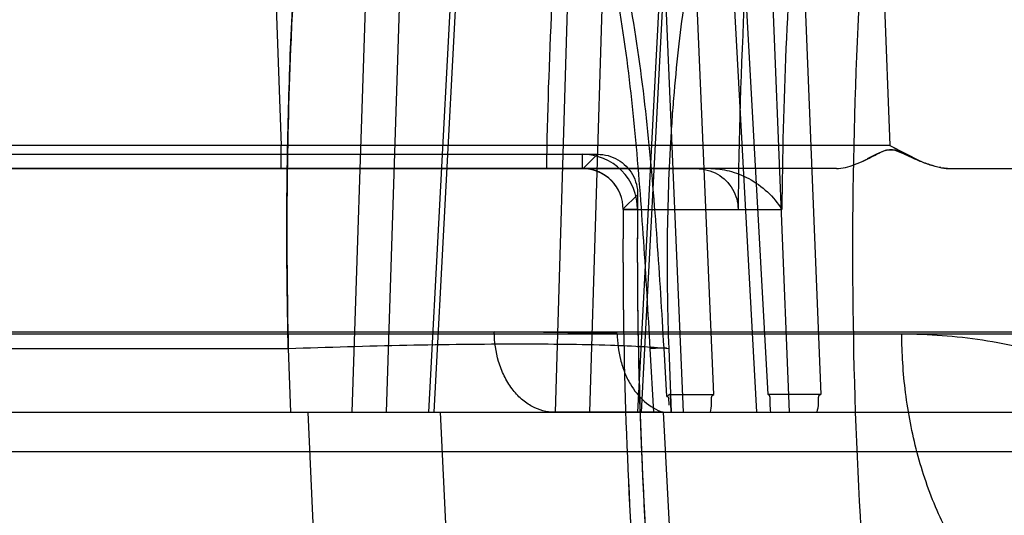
# Model space of a CAD drawing. Header units: millimetres. Extents: x 0 to 297, y 0 to 210.
# Tile 249 of 256: x 58.0526 to 58.1373, y 159.9876 to 160.0303. Entities that reach past the tile are written whole.
import ezdxf

# ---------------------------------------------------------------- set-up
doc = ezdxf.new("R2010")
doc.units = ezdxf.units.MM
doc.header["$LTSCALE"] = 16.335
doc.layers.get('0').update_dxf_attribs({"linetype": 'CONTINUOUS'})
for name, color, linetype in [('AXES_REF', 7, 'CONTINUOUS'), ('INTFCLR_1', 7, 'CONTINUOUS'), ('INTFCLR_144815', 7, 'CONTINUOUS'), ('INTFCLR_72935', 7, 'CONTINUOUS')]:
    doc.layers.add(name, color=color, linetype=linetype)

msp = doc.modelspace()

# ---------------------------------------------------------------- linework, layer by layer
at = {"color": 7, "linetype": 'Continuous'}
for centre, radius in [((57.4637306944, 154.7114647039), 6.787079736), ((57.4637306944, 154.7114647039), 6.7865), ((57.4637306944, 154.7114647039), 6.743039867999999), ((57.4637306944, 159.8200647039), 0.5985)]:
    msp.add_circle(centre, radius, dxfattribs=at)
msp.add_arc((57.4637306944, 154.7114647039), 6.72, 278.2771290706, 261.7228709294, dxfattribs=at)
at = {"layer": 'AXES_REF', "color": 9, "linetype": 'Continuous'}
msp.add_circle((57.4637306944, 154.7114647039), 6.191158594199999, dxfattribs=at)
at = {"layer": 'INTFCLR_1', "color": 6, "linetype": 'Continuous'}
for p, q in [((58.0392821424, 160.0186989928), (58.1010224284, 160.0186989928)), ((58.03792640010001, 160.0174647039), (58.1010224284, 160.0174647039)), ((58.1045223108, 160.0139360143), (58.1144170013, 160.0139360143))]:
    msp.add_line(p, q, dxfattribs=at)
at = {"layer": 'INTFCLR_1', "color": 9, "linetype": 'Continuous'}
for p, q in [((58.1010224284, 160.0174647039), (58.1010224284, 160.0186989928)), ((58.1010224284, 160.0174647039), (58.1108340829, 160.0174647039)), ((58.1057565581, 160.0139258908), (58.1045223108, 160.0139360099))]:
    msp.add_line(p, q, dxfattribs=at)
at = {"layer": 'INTFCLR_1', "color": 6, "linetype": 'Continuous'}
for centre, radius, start, end in [((58.5279264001, 160.0104647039), 0.4036526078, 172.3704771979, 183.9851791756), ((58.5279264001, 160.0104647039), 0.4135239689, 176.9577900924, 179.5155018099), ((58.1010224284, 160.0139647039), 0.0047342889, 359.5302631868, 90.0000017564), ((58.1010224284, 160.0139647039), 0.0035, 359.5302672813, 89.99999995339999), ((58.5279264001, 160.0104647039), 0.423418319, 179.5302673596, 183.9382576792), ((58.5279264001, 160.0104647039), 0.4221840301, 179.5302673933, 183.9452897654)]:
    msp.add_arc(centre, radius, start, end, dxfattribs=at)
msp.add_open_spline([(58.1108340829, 160.0174647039), (58.1114576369, 160.0174647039), (58.1127197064, 160.0171342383), (58.1140835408, 160.0157911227), (58.114419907, 160.014557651), (58.1144174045, 160.013961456)], degree=3, knots=[0, 0, 0, 0, 0.3399642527, 0.6749491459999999, 1, 1, 1, 1], dxfattribs=at)
at = {"layer": 'INTFCLR_144815', "color": 9, "linetype": 'Continuous'}
for p, q in [((58.0834883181, 160.0682964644), (58.0811720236, 159.9964647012)), ((58.0877891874, 159.9964647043), (58.0915877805, 160.0682964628)), ((58.098699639, 159.9964647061), (58.1008444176, 160.0682964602)), ((58.1095022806, 160.0682964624), (58.1057730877, 159.996464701)), ((58.086433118, 160.068223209), (58.0841162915, 159.996464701)), ((58.0882413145, 159.9964647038), (58.0920330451, 160.0682232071)), ((58.1016664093, 159.9964647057), (58.1038121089, 160.0682232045)), ((58.1097938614, 160.0682232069), (58.1060716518, 159.9964647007)), ((58.1188524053, 159.9964647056), (58.1163017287, 160.0593444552)), ((58.1190587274, 160.0594177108), (58.12155244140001, 159.997991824)), ((58.1130821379, 160.0498389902), (58.116005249, 159.9964647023)), ((58.11699795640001, 159.9979918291), (58.114156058, 160.0499122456)), ((58.0742137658, 160.0428609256), (58.0750662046, 160.0194547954)), ((58.1266099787, 160.0428609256), (58.1274968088, 160.0194547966)), ((58.10795846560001, 160.0370207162), (58.1096804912, 159.9964647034)), ((58.1123194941, 159.9979918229), (58.11065806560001, 160.0370939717)), ((58.0750662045, 160.0194547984), (58.0379649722, 160.0194547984)), ((58.0750662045, 160.0174647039), (58.0750662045, 160.0194547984)), ((58.1274975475, 160.0194547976), (58.0750662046, 160.0194547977)), ((58.1228832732, 160.0174647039), (57.9687061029, 160.0174647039)), ((57.9169086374, 160.0032203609), (58.2810927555, 160.0032203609)), ((57.93790703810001, 160.003403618), (58.2895641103, 160.0034036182)), ((58.1040154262, 160.0032449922), (58.0934286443, 160.0034036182)), ((58.043204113, 160.0019599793), (58.0756871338, 160.0019599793)), ((58.075687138, 160.0019598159), (58.0758873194, 159.9964647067)), ((58.10825176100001, 160.002006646), (58.1068554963, 160.0019233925)), ((58.10716319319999, 159.9964647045), (58.1068554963, 160.0019233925)), ((58.1082851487, 159.9978231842), (58.1080444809, 160.0019989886)), ((57.9449067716, 159.9964647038), (59.07753341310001, 159.996464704)), ((58.1079799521, 159.9964647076), (58.1090586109, 159.9754747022)), ((57.998932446, 159.9930868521), (58.1425769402, 159.9930868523))]:
    msp.add_line(p, q, dxfattribs=at)
at = {"layer": 'INTFCLR_144815', "color": 6, "linetype": 'Continuous'}
for p, q in [((58.1274967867, 160.0194547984), (58.1300822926, 160.0181191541)), ((58.1274967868, 160.0194547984), (58.130082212, 160.018118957)), ((58.12517824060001, 160.0181131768), (58.1263216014, 160.0186826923)), ((58.1300794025, 160.0181123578), (58.1288181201, 160.0186817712)), ((58.1327495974, 160.0174647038), (58.87196010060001, 160.0174647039)), ((58.1084457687, 160.0019601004), (58.1086510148, 159.9964647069)), ((58.1085939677, 159.9979918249), (58.1123194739, 159.9979918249)), ((58.10865031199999, 159.9964647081), (58.108594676, 159.9979919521)), ((58.1215524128, 159.9979918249), (58.1169979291, 159.9979918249)), ((58.0783593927, 159.9754647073), (58.0774107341, 159.9964647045)), ((58.0887782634, 159.9964647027), (58.089781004, 159.9754647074)), ((58.1079799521, 159.9964647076), (58.09858334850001, 159.9964647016))]:
    msp.add_line(p, q, dxfattribs=at)
at = {"layer": 'INTFCLR_144815', "color": 7, "linetype": 'Continuous'}
for p, q in [((58.1263493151, 160.0186966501), (58.1255493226, 160.0182915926)), ((58.1269463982, 160.0189744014), (58.1263493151, 160.0186966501)), ((58.1281525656, 160.0189736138), (58.128788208, 160.0186957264)), ((58.128788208, 160.0186957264), (58.1296645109, 160.0182908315)), ((58.1318685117, 160.017551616), (58.1327495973, 160.0174647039))]:
    msp.add_line(p, q, dxfattribs=at)
at = {"layer": 'INTFCLR_144815', "color": 6, "linetype": 'Continuous'}
msp.add_lwpolyline([(58.108594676, 159.9979919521), (58.1085615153, 159.9979900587), (58.1085281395, 159.9979840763), (58.108494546, 159.9979740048), (58.1084608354, 159.9979600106), (58.1084269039, 159.9979419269), (58.1083924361, 159.997919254), (58.1083573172, 159.9978918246), (58.1083216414, 159.9978598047), (58.1082853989, 159.9978231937)], dxfattribs=at)
at = {"layer": 'INTFCLR_144815', "color": 9, "linetype": 'Continuous'}
for points, knots in [([(58.0437752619, 160.001959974), (58.0438386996, 160.0032512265), (58.0439763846, 160.0058282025), (58.0442936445, 160.0109362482), (58.0449480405, 160.0196351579), (58.0459416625, 160.029387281), (58.04704936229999, 160.0377387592), (58.0476557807, 160.0417948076), (58.0480163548, 160.0440714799), (58.0488987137, 160.0494369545), (58.0505368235, 160.0580178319), (58.0527521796, 160.0668189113), (58.0543993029, 160.072226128), (58.0554688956, 160.0754938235), (58.0573357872, 160.0806242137), (58.0601719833, 160.0869606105), (58.0629615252, 160.0914660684), (58.0643879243, 160.09333212)], [0, 0, 0, 0, 0.0409634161, 0.0817682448, 0.1621610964, 0.3173623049, 0.3922819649, 0.429081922, 0.4473061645, 0.4653182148, 0.6013741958, 0.7239826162, 0.7526347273, 0.7804673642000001, 0.8329182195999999, 0.9255775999, 1, 1, 1, 1]), ([(58.0874261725, 160.0883088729), (58.0869230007, 160.0873402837), (58.0861768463, 160.0857755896), (58.0852408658, 160.0835698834), (58.0837694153, 160.0797962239), (58.0817260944, 160.073276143), (58.08017964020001, 160.0663986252), (58.0792399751, 160.0612836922), (58.0786359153, 160.057684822), (58.0776707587, 160.0510458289), (58.0768427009, 160.0431946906), (58.0763212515, 160.0361136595), (58.0760736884, 160.0318863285), (58.0757551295, 160.0253581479), (58.07550340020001, 160.0153780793), (58.0755775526, 160.0064735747), (58.0756871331, 160.0019599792)], [0, 0, 0, 0, 0.0372726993, 0.0591480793, 0.081815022, 0.1755685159, 0.2921048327, 0.3223045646, 0.3531589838, 0.4167142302, 0.5513725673, 0.6226313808, 0.6591658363, 0.6959740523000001, 0.8458220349, 1, 1, 1, 1]), ([(58.0559590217, 160.0783005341), (58.0551356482, 160.0761351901), (58.0539497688, 160.072655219), (58.0527096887, 160.0684555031), (58.051974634, 160.0657686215), (58.0508547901, 160.0614551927), (58.0496318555, 160.0560481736), (58.0484435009, 160.0499024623), (58.0475991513, 160.0450489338), (58.04684155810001, 160.0402221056), (58.0458649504, 160.0332462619), (58.0448223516, 160.0242625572), (58.0438515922, 160.013219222), (58.0433902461, 160.0057471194), (58.0432040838, 160.001959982)], [0, 0, 0, 0, 0.0894776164, 0.1418886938, 0.1691245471, 0.1970664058, 0.3140128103, 0.3831519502, 0.4388267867, 0.5042844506, 0.5718586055, 0.7108822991, 0.8535472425, 1, 1, 1, 1]), ([(58.0756871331, 160.0019599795), (58.0756094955, 160.0051544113), (58.0755475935, 160.0099338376), (58.075576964, 160.0162737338), (58.07568018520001, 160.0224637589), (58.0759441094, 160.0300163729), (58.0763999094, 160.0374384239), (58.0768250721, 160.0425203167), (58.0770964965, 160.045361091), (58.0775208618, 160.0494525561), (58.0782512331, 160.0553304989), (58.079448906, 160.0626936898), (58.0804139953, 160.0673560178), (58.0809235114, 160.0695374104)], [0, 0, 0, 0, 0.1410920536, 0.2110289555, 0.2799367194, 0.4144452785, 0.5446820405, 0.6082294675, 0.6396124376, 0.6706863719, 0.7898572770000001, 0.9010878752, 1, 1, 1, 1]), ([(58.10804447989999, 160.0019989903), (58.1078646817, 160.0051063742), (58.10748286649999, 160.0113306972), (58.1067229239, 160.0206786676), (58.1055456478, 160.03004929), (58.1039589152, 160.0378319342), (58.1023647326, 160.0432084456), (58.1012780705, 160.0462749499), (58.100063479, 160.0493262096), (58.0983047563, 160.0530456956), (58.09618492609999, 160.0565758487), (58.0942583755, 160.0592382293), (58.09218554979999, 160.0617586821), (58.0898776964, 160.0640596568), (58.087333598, 160.0660744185), (58.0846349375, 160.0678761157), (58.0824378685, 160.0689637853), (58.0809235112, 160.0695374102)], [0, 0, 0, 0, 0.1216132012, 0.243647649, 0.3663864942, 0.4904425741, 0.5534431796, 0.5853358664, 0.6175277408, 0.68173217, 0.7458615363, 0.7780820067, 0.8100580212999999, 0.8733073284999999, 0.9049126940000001, 0.9367292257, 1, 1, 1, 1]), ([(58.1068554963, 160.0019233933), (58.10668016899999, 160.005023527), (58.1063179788, 160.0112198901), (58.1056271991, 160.0205005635), (58.1045616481, 160.0297483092), (58.1031156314, 160.0373943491), (58.1016507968, 160.0426589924), (58.1006469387, 160.04564642), (58.0995291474, 160.0486082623), (58.09790234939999, 160.0522092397), (58.0959337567, 160.0556277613), (58.09414052, 160.0582016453), (58.0922119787, 160.0606292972), (58.0900585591, 160.0628450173), (58.08767852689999, 160.0647845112), (58.0851567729, 160.0665159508), (58.0830970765, 160.0675617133), (58.0816759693, 160.068112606)], [0, 0, 0, 0, 0.1248651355, 0.2496005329, 0.3741910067, 0.4990542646, 0.5620229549, 0.5937827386, 0.6257619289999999, 0.6893021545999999, 0.7524559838, 0.7840722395, 0.8153727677, 0.8770772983, 0.9078185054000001, 0.9387092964, 1, 1, 1, 1]), ([(58.1141560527, 160.0499122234), (58.1133351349, 160.0477363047), (58.1124664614, 160.0449371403), (58.1116026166, 160.0415112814), (58.1110511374, 160.0391140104), (58.110172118, 160.0346964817), (58.1094214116, 160.0294577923), (58.10895345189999, 160.0247305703), (58.1087335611, 160.0219114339), (58.10845370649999, 160.0175609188), (58.1082433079, 160.0109058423), (58.1083335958, 160.0049680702), (58.1084457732, 160.0019599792)], [0, 0, 0, 0, 0.1436399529, 0.1805795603, 0.218231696, 0.2955572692, 0.4587139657, 0.5448233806, 0.5889339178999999, 0.6333573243, 0.8140790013, 1, 1, 1, 1]), ([(58.0985833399, 159.9964647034), (58.0979333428, 159.9964647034), (58.0968942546, 159.9967479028), (58.0957238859, 159.9975834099), (58.09490551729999, 159.9984896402), (58.0942450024, 159.999596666), (58.0936203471, 160.0012249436), (58.0934341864, 160.002541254), (58.0934286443, 160.0034036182)], [0, 0, 0, 0, 0.205179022, 0.3231819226, 0.451374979, 0.5875859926, 0.7277792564, 1, 1, 1, 1]), ([(58.1040154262, 160.0032449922), (58.1040201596, 160.002490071), (58.10415842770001, 160.0013453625), (58.104624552, 159.9998972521), (58.10548280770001, 159.9980982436), (58.1067894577, 159.9968235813), (58.107979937, 159.9964647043)], [0, 0, 0, 0, 0.2737097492, 0.4131826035, 0.5491941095, 1, 1, 1, 1]), ([(58.1463266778, 159.9754747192), (58.1453735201, 159.9755136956), (58.1431914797, 159.9758684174), (58.1398914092, 159.9773460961), (58.1366178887, 159.9799810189), (58.13373036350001, 159.9836090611), (58.1313969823, 159.9880276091), (58.1297251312, 159.9929544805), (58.1289033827, 159.9972563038), (58.1285772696, 160.0006917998), (58.12851805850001, 160.0023852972), (58.1285132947, 160.0032203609)], [0, 0, 0, 0, 0.079538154, 0.1823736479, 0.2978289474, 0.4265721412, 0.5663430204, 0.7123997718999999, 0.8588159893, 0.9303734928, 1, 1, 1, 1]), ([(58.1285132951, 160.0032202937), (58.1308357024, 160.0032197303), (58.135540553, 160.0028646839), (58.14132469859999, 160.0015155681), (58.1458629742, 159.9998739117), (58.1492286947, 159.9983343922), (58.1519504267, 159.9968075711), (58.15407419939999, 159.9954285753), (58.1554178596, 159.9944717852), (58.1562211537, 159.9938553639), (58.1565103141, 159.993627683)], [0, 0, 0, 0, 0.231234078, 0.4677316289, 0.5888724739, 0.7112972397, 0.8358236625, 0.8991949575, 0.9633556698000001, 1, 1, 1, 1]), ([(58.0756871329, 160.0019599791), (58.07908776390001, 160.0020835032), (58.0857312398, 160.0022754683), (58.0949851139, 160.0023878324), (58.1017971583, 160.0023260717), (58.1057490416, 160.0021654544), (58.1074156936, 160.0020552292), (58.1081235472, 160.0019933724), (58.1084457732, 160.0019599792)], [0, 0, 0, 0, 0.31149135, 0.6083491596, 0.8471123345, 0.934966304, 0.9703461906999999, 1, 1, 1, 1])]:
    msp.add_open_spline(points, degree=3, knots=knots, dxfattribs=at)
at = {"layer": 'INTFCLR_144815', "color": 7, "linetype": 'Continuous'}
for points, knots in [([(58.1263216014, 160.0186826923), (58.1265820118, 160.0188188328), (58.1271418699, 160.0191418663), (58.1278350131, 160.0191015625), (58.1281525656, 160.0189736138)], [0, 0, 0, 0, 0.4618756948, 1, 1, 1, 1]), ([(58.1263510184, 160.0186967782), (58.12662385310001, 160.0188399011), (58.127118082, 160.0191211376), (58.1280279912, 160.0190940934), (58.1285304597, 160.0188194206), (58.1288182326, 160.018681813)], [0, 0, 0, 0, 0.3534792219, 0.6340315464, 1, 1, 1, 1]), ([(58.1288181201, 160.0186817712), (58.1285401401, 160.0188161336), (58.12796633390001, 160.0191311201), (58.1272593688, 160.0191065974), (58.1269463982, 160.0189744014)], [0, 0, 0, 0, 0.4761020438, 1, 1, 1, 1]), ([(58.1228843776, 160.0174647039), (58.12314644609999, 160.017464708), (58.12368206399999, 160.0175403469), (58.1244980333, 160.0178057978), (58.1253894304, 160.0182022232), (58.1260128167, 160.0185231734), (58.1263510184, 160.0186967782)], [0, 0, 0, 0, 0.2119479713, 0.4329639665, 0.6925482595, 1, 1, 1, 1]), ([(58.1318685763, 160.0175516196), (58.1315541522, 160.0176095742), (58.1308937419, 160.01778871), (58.1298692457, 160.0181867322), (58.1291645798, 160.0185179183), (58.1287883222, 160.0186957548)], [0, 0, 0, 0, 0.2911740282, 0.6209901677, 1, 1, 1, 1]), ([(58.1300793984, 160.0181123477), (58.1304021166, 160.0179777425), (58.1310140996, 160.0177501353), (58.1319086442, 160.0175222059), (58.1324804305, 160.0174654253), (58.1327495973, 160.0174647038)], [0, 0, 0, 0, 0.3796636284, 0.7077397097, 1, 1, 1, 1])]:
    msp.add_open_spline(points, degree=3, knots=knots, dxfattribs=at)
msp.add_open_spline([(58.1263507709, 160.0186972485), (58.1263416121, 160.0186924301), (58.12633245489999, 160.0186876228), (58.1263232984, 160.0186828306)], degree=3, dxfattribs=at)
at = {"layer": 'INTFCLR_144815', "color": 6, "linetype": 'Continuous'}
msp.add_open_spline([(58.1082853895, 159.9978231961), (58.1084577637, 159.998009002), (58.1084428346, 159.9973360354), (58.1084599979, 159.9970831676)], degree=3, dxfattribs=at)
for points, knots in [([(58.1120419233, 159.9964647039), (58.1120678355, 159.9967242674), (58.1121975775, 159.9971184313), (58.1120618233, 159.9979918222), (58.1123194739, 159.9979918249)], [0, 0, 0, 0, 0.503088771, 1, 1, 1, 1]), ([(58.11724447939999, 159.9964647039), (58.1172252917, 159.996724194), (58.1171089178, 159.9971177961), (58.1172546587, 159.9979918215), (58.1169979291, 159.9979918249)], [0, 0, 0, 0, 0.5033554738, 1, 1, 1, 1]), ([(58.1212424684, 159.9964647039), (58.12127249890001, 159.996736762), (58.1214029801, 159.997129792), (58.1213051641, 159.9979917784), (58.1215524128, 159.9979918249)], [0, 0, 0, 0, 0.5253972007, 1, 1, 1, 1])]:
    msp.add_open_spline(points, degree=3, knots=knots, dxfattribs=at)
at = {"layer": 'INTFCLR_72935', "color": 6, "linetype": 'Continuous'}
for p, q in [((58.0521022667, 160.0186989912), (58.102322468, 160.0186989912)), ((58.11207006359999, 160.017464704), (58.03792640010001, 160.0174647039)), ((58.1010224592, 160.0174647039), (58.1010756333, 160.0174642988))]:
    msp.add_line(p, q, dxfattribs=at)
at = {"layer": 'INTFCLR_72935', "color": 9, "linetype": 'Continuous'}
for p, q in [((58.1010755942, 160.0174646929), (58.1023220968, 160.0186989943)), ((58.1057691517, 160.0152134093), (58.104522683, 160.0139891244)), ((58.1045223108, 160.0139360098), (58.1181719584, 160.0139360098))]:
    msp.add_line(p, q, dxfattribs=at)
for centre, radius, start, end in [((58.5279263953, 160.0104647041), 0.4097518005, 175.6272070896, 179.5145993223), ((58.52792639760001, 160.010464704), 0.4300739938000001, 177.2012025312, 179.0673973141)]:
    msp.add_arc(centre, radius, start, end, dxfattribs=at)
at = {"layer": 'INTFCLR_72935', "color": 6, "linetype": 'Continuous'}
for centre, radius, start, end in [((58.1010224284, 160.013964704), 0.0035, 359.5302673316, 89.1240385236), ((58.5279264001, 160.0104647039), 0.4221840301, 179.3555280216, 183.9452897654), ((58.5279264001, 160.0104647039), 0.423418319, 179.5230715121, 183.9440080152)]:
    msp.add_arc(centre, radius, start, end, dxfattribs=at)
for points, knots in [([(58.102322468, 160.0186989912), (58.1029268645, 160.0186990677), (58.1041529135, 160.0183760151), (58.1054718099, 160.0170346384), (58.10577578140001, 160.0158117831), (58.1057690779, 160.0152133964)], [0, 0, 0, 0, 0.3359596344, 0.6673601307, 1, 1, 1, 1]), ([(58.11207006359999, 160.0174647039), (58.1125972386, 160.0174647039), (58.1137357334, 160.0173132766), (58.115420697, 160.0166467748), (58.1169970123, 160.0155274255), (58.1178391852, 160.0145036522), (58.11817195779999, 160.0139503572)], [0, 0, 0, 0, 0.2159922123, 0.4650476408, 0.735463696, 1, 1, 1, 1])]:
    msp.add_open_spline(points, degree=3, knots=knots, dxfattribs=at)

doc.saveas('drawing.dxf')
